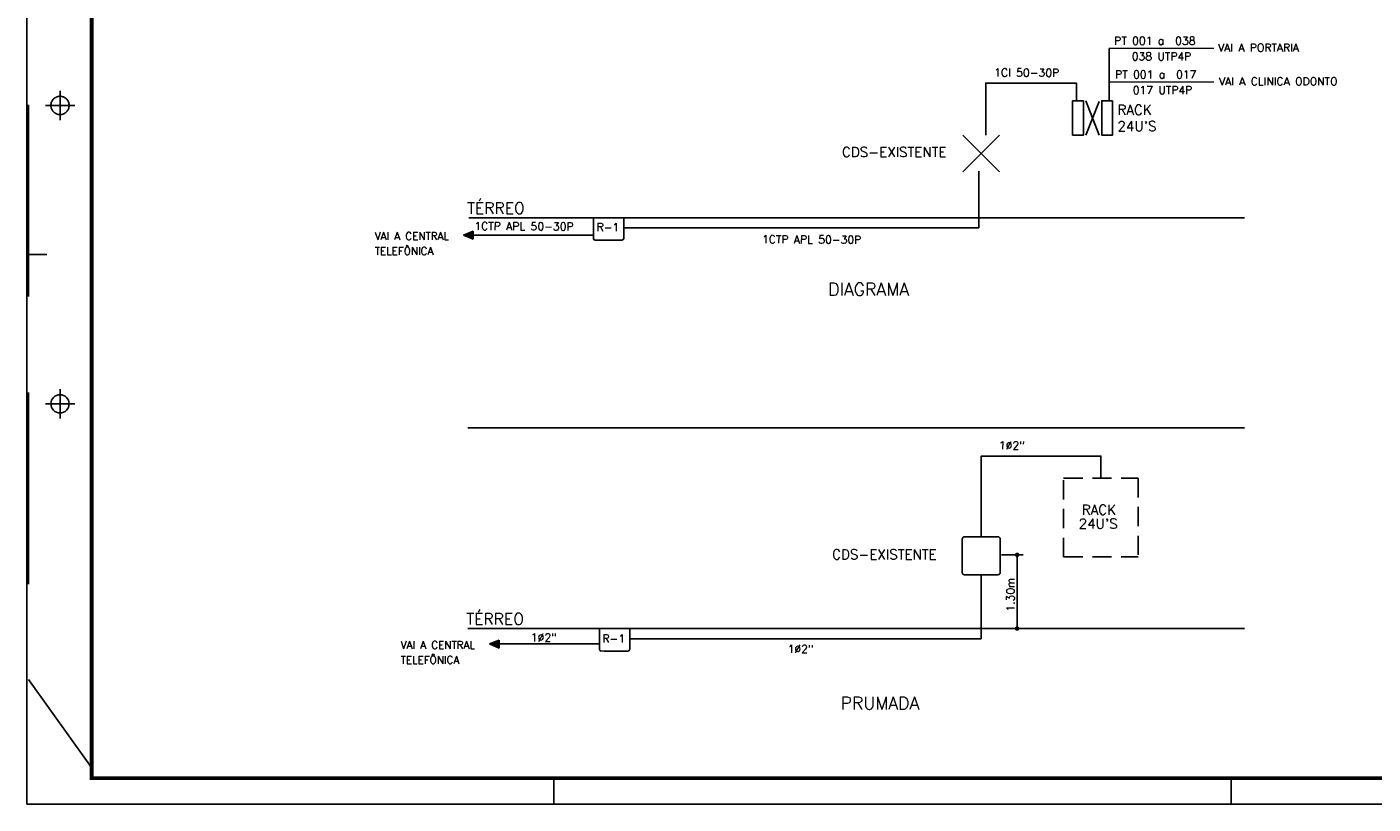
# Model space of a CAD drawing. Extents: x 45.9 to 96.9, y -282.3 to -252.9.
# Tile 1 of 17: x 54.7 to 72.3, y -282.3 to -272.1. Entities that reach past the tile are written whole.
import ezdxf

# ---------------------------------------------------------------- set-up
doc = ezdxf.new("R2010")
doc.units = 0
doc.header["$MEASUREMENT"] = 0
doc.linetypes.add('HIDDEN', pattern=[0.375, 0.25, -0.125])
doc.layers.get('0').update_dxf_attribs({"linetype": 'CONTINUOUS'})
for name, color, linetype in [('LINHA', 40, 'CONTINUOUS'), ('PATCH', 4, 'CONTINUOUS'), ('PRANCHA', 8, 'CONTINUOUS')]:
    doc.layers.add(name, color=color, linetype=linetype)
doc.layers.add('linha de chamada', color=40, linetype='CONTINUOUS', lineweight=15)
doc.styles.add('ROMAND', font='romand.shx')
doc.styles.add('ROMANS', font='romans')

# ---------------------------------------------------------------- blocks, each defined once
blk = doc.blocks.new('_DOT')
at = {"color": 0, "linetype": 'ByBlock'}
blk.add_line((-0.5, 0), (-1, 0), dxfattribs=at)
at = {"color": 0, "linetype": 'ByBlock', "const_width": 0.5}
blk.add_lwpolyline([(-0.25, 0, 1), (0.25, 0, 1)], format="xyb", close=True, dxfattribs=at)
blk = doc.blocks.new('A1 1-50')
at = {"layer": 'PRANCHA'}
for p, q in [((3794.895, 272.078), (3794.895, 242.703)), ((3794.915, 249.866), (3795.154, 249.866)), ((3795.327, 248.112), (3795.327, 247.73)), ((3795.136, 247.921), (3795.518, 247.921)), ((3801.761, 242.703), (3801.761, 243.04)), ((3810.59, 242.703), (3810.59, 243.04)), ((3794.895, 242.703), (3837.076, 242.703))]:
    blk.add_line(p, q, dxfattribs=at)
at = {"layer": 'PRANCHA', "linetype": 'HIDDEN', "ltscale": 10}
for p, q in [((3794.915, 255.569), (3794.915, 244.325)), ((3795.327, 252.001), (3795.327, 251.62)), ((3795.136, 251.811), (3795.518, 251.811)), ((3795.739, 243.18), (3794.915, 244.325))]:
    blk.add_line(p, q, dxfattribs=at)
at = {"layer": 'PRANCHA', "const_width": 0.0506}
blk.add_lwpolyline([(3795.739, 271.74), (3795.739, 243.04), (3836.739, 243.04), (3836.739, 271.74), (3795.739, 271.74)], dxfattribs=at)
at = {"layer": 'PRANCHA', "linetype": 'HIDDEN', "ltscale": 10}
blk.add_circle((3795.327, 251.811), 0.119, dxfattribs=at)
at = {"layer": 'PRANCHA'}
blk.add_circle((3795.327, 247.921), 0.119, dxfattribs=at)

msp = doc.modelspace()

# ---------------------------------------------------------------- linework, layer by layer
at = {"layer": 'LINHA', "color": 4}
msp.add_line((68.825, -273.112), (68.825, -272.429), dxfattribs=at)
at = {"layer": 'linha de chamada', "color": 4}
for p, q in [((70.189, -272.429), (68.825, -272.429)), ((70.189, -272.868), (68.825, -272.868))]:
    msp.add_line(p, q, dxfattribs=at)
at = {"layer": 'PATCH'}
for p, q in [((68.52, -273.112), (68.695, -273.558)), ((68.697, -273.121), (68.52, -273.56)), ((66.92, -274.036), (67.397, -273.558)), ((67.397, -274.036), (66.92, -273.558)), ((67.128, -274.77), (67.128, -274.03)), ((62.103, -274.905), (62.103, -274.636)), ((62.499, -274.636), (62.499, -274.905)), ((60.411, -274.863), (60.537, -274.812)), ((60.411, -274.863), (60.536, -274.915)), ((60.537, -274.812), (60.536, -274.915)), ((62.103, -274.863), (60.536, -274.864)), ((62.127, -274.929), (62.166, -274.929)), ((62.166, -274.929), (62.475, -274.929)), ((62.499, -274.77), (67.128, -274.77)), ((66.911, -279.261), (66.911, -278.825)), ((66.941, -278.795), (67.376, -278.795)), ((67.406, -278.825), (67.406, -279.261)), ((67.705, -279.031), (67.423, -279.031)), ((66.941, -279.29), (67.376, -279.29)), ((67.158, -279.29), (67.158, -280.128)), ((62.182, -280.261), (62.182, -279.992)), ((62.578, -279.992), (62.578, -280.261)), ((60.749, -280.193), (60.875, -280.142)), ((60.749, -280.193), (60.874, -280.246)), ((60.875, -280.142), (60.874, -280.246)), ((62.182, -280.193), (60.874, -280.193)), ((62.578, -280.128), (67.158, -280.128)), ((62.206, -280.284), (62.245, -280.285)), ((62.245, -280.285), (62.554, -280.285))]:
    msp.add_line(p, q, dxfattribs=at)
at = {"layer": 'PATCH', "color": 2}
for p, q in [((60.478, -274.636), (70.588, -274.636)), ((60.469, -277.377), (70.588, -277.377)), ((60.469, -279.992), (70.588, -279.992))]:
    msp.add_line(p, q, dxfattribs=at)
at = {"layer": 'PATCH', "linetype": 'HIDDEN'}
for p, q in [((68.233, -279.058), (68.233, -278.032)), ((68.233, -278.032), (69.203, -278.032)), ((69.203, -278.032), (69.203, -279.058)), ((68.233, -279.058), (69.203, -279.058))]:
    msp.add_line(p, q, dxfattribs=at)
at = {"layer": 'PATCH', "linetype": 'ByBlock'}
msp.add_line((67.626, -279.932), (67.626, -279.09), dxfattribs=at)
at = {"layer": 'PATCH'}
for points in [[(67.218, -273.56), (67.218, -272.881), (68.4, -272.881), (68.4, -273.112)], [(67.158, -278.795), (67.158, -277.743), (68.718, -277.743), (68.718, -278.032)]]:
    msp.add_lwpolyline(points, dxfattribs=at)
for points in [[(68.49, -273.112), (68.349, -273.112), (68.349, -273.559), (68.49, -273.559)], [(68.871, -273.112), (68.73, -273.112), (68.73, -273.559), (68.871, -273.559)]]:
    msp.add_lwpolyline(points, close=True, dxfattribs=at)
for centre, radius, start, end in [((62.127, -274.905), 0.0238, 180, 270), ((62.475, -274.905), 0.0238, 270, 360), ((66.941, -278.825), 0.0297, 90, 180), ((67.376, -278.825), 0.0297, 0, 90), ((66.941, -279.261), 0.0297, 180, 270), ((67.376, -279.261), 0.0297, 270, 0), ((62.206, -280.261), 0.0238, 180, 270), ((62.554, -280.261), 0.0238, 270, 360)]:
    msp.add_arc(centre, radius, start, end, dxfattribs=at)
for points in [[(60.537, -274.812), (60.536, -274.915), (60.411, -274.863)], [(60.875, -280.142), (60.874, -280.246), (60.749, -280.193)]]:
    msp.add_solid(points, dxfattribs=at)

# ---------------------------------------------------------------- block references
msp.add_blockref('A1 1-50', (-3740.175, -524.983))
at = {"layer": 'PATCH', "linetype": 'ByBlock', "xscale": 0.0593999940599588, "yscale": 0.0593999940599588, "zscale": 0.0593999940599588}
for p, rotation in [((67.626, -279.031), 90), ((67.626, -279.992), 270)]:
    msp.add_blockref('_DOT', p, dxfattribs=dict(at, rotation=rotation))

# ---------------------------------------------------------------- texts
at = {"layer": 'PATCH'}
for s, height, style, p in [('PT 001 a  038', 0.10296, 'ROMANS', (68.892, -272.381)), ('VAI A PORTARIA', 0.10296, 'ROMANS', (70.245, -272.471)), ('038 UTP4P', 0.103, 'ROMANS', (69.12, -272.585)), ('PT 001 a  017', 0.10296, 'ROMANS', (68.904, -272.82)), ('VAI A CLINICA ODONTO', 0.10296, 'ROMANS', (70.257, -272.91)), ('017 UTP4P', 0.103, 'ROMANS', (69.133, -273.024)), ('RACK', 0.1287, 'ROMANS', (68.935, -273.295)), ("24U'S", 0.1287, 'ROMANS', (68.935, -273.507)), ('CDS-EXISTENTE', 0.1287, 'ROMANS', (65.343, -273.844)), ('TÉRREO', 0.1485, 'ROMAND', (60.458, -274.585)), ('R-1', 0.103, 'ROMANS', (62.146, -274.811)), ('VAI A CENTRAL', 0.099, 'ROMANS', (59.254, -274.925)), ('TELEFÔNICA', 0.099, 'ROMANS', (59.254, -275.12)), ('RACK', 0.1287, 'ROMANS', (68.469, -278.508)), ("24U'S", 0.1287, 'ROMANS', (68.429, -278.689)), ('CDS-EXISTENTE', 0.1287, 'ROMANS', (65.215, -279.09)), ('TÉRREO', 0.1485, 'ROMAND', (60.448, -279.941)), ('VAI A CENTRAL', 0.099, 'ROMANS', (59.592, -280.256)), ('R-1', 0.103, 'ROMANS', (62.221, -280.174)), ('TELEFÔNICA', 0.099, 'ROMANS', (59.592, -280.45))]:
    msp.add_text(s, height=height, dxfattribs=dict(at, style=style)).set_placement(p)
at = {"layer": 'PATCH', "style": 'ROMANS'}
for s, height, rotation, p in [('1CI 50-30P', 0.103, 359.6911, (67.327, -272.794)), ('1CTP APL 50-30P', 0.10296, 359.6911, (60.552, -274.796)), ('1CTP APL 50-30P', 0.10296, 359.6911, (64.302, -274.968)), ('1Ø2"', 0.103, 359.6911, (67.389, -277.655)), ('1.30m', 0.103, 90, (67.591, -279.771)), ('1Ø2"', 0.103, 359.6911, (61.288, -280.159)), ('1Ø2"', 0.103, 359.6911, (64.635, -280.308))]:
    msp.add_text(s, height=height, rotation=rotation, dxfattribs=at).set_placement(p)
at = {"layer": 'PATCH', "color": 4, "linetype": 'Continuous', "style": 'ROMANS'}
msp.add_text('DIAGRAMA  ', height=0.165, dxfattribs=at).set_placement((65.163, -275.652))
at = {"layer": 'PATCH', "color": 4, "linetype": 'Continuous', "insert": (65.325, -280.964), "char_height": 0.165, "attachment_point": 4, "style": 'ROMANS'}
msp.add_mtext('PRUMADA', dxfattribs=at)

doc.saveas('drawing.dxf')
